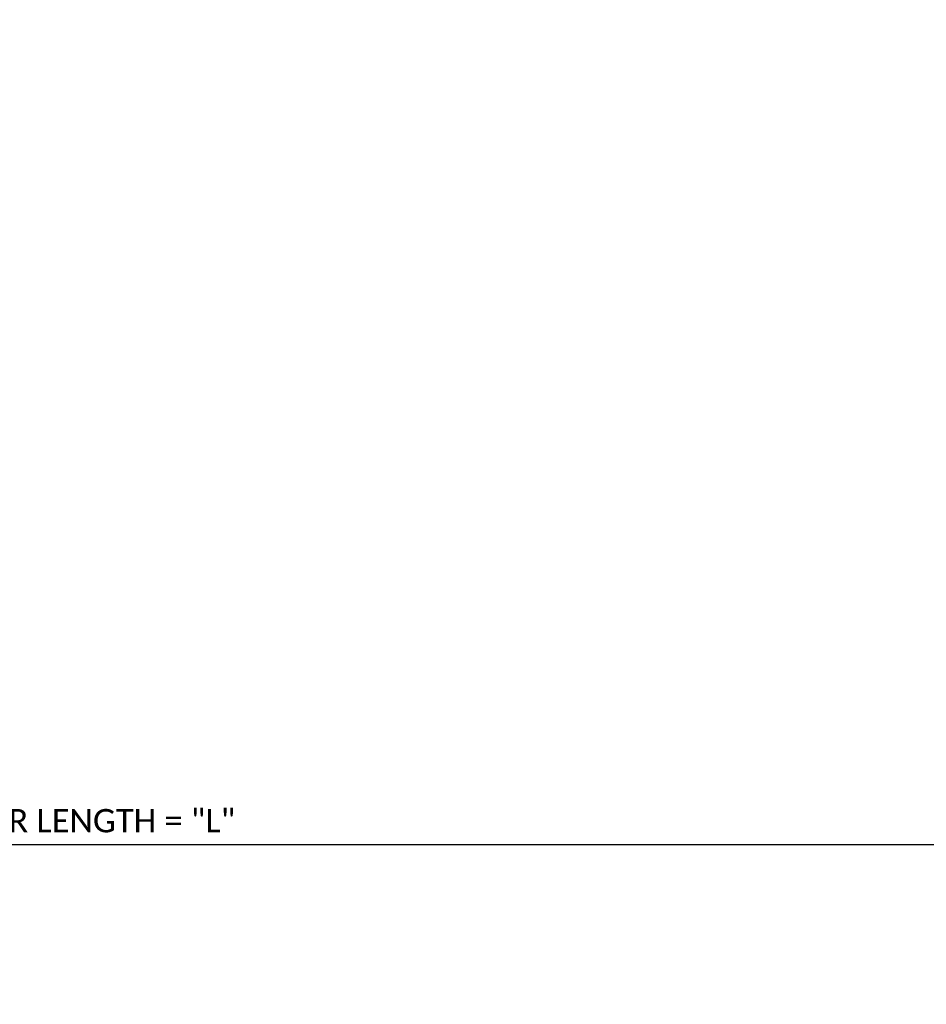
# Model space of a CAD drawing. Extents: x 23 to 884, y 6 to 258.
# Tile 6 of 12: x 131 to 189, y 157 to 221. Entities that reach past the tile are written whole.
import ezdxf
from ezdxf import colors
from ezdxf.entities.mleader import LeaderData, LeaderLine
from ezdxf.enums import TextEntityAlignment as Align
from ezdxf.math import Vec2, Vec3

# ---------------------------------------------------------------- set-up
doc = ezdxf.new("R2010")
doc.units = 0
doc.header["$MEASUREMENT"] = 0
doc.linetypes.add('Wisdot7', pattern=[0.2875, 0.125, -0.05, 0.0625, -0.05])
doc.layers.add('B_ANNO_DIM', color=7, linetype='Continuous', lineweight=18)
doc.layers.add('B_ANNO_TEXT', color=7, linetype='Continuous', lineweight=18)
doc.styles.add('Annotative', font='calibri.ttf', dxfattribs={"height": 0.0625})
doc.styles.get("Standard").update_dxf_attribs({"font": 'calibri.ttf'})
doc.dimstyles.get("Standard").update_dxf_attribs({"dimtxt": 0.0625, "dimasz": 0.0625, "dimexe": 0.03125, "dimexo": 0.03125, "dimgap": 0.03125, "dimtad": 1, "dimdec": 3, "dimzin": 3, "dimdsep": 46, "dimlunit": 4, "dimtxsty": 'Standard', "dimblk": 'OPEN30', "dimcen": 0.03125, "dimaunit": 1, "dimadec": 0, "dimazin": 3, "dimtfac": 0.75, "dimtdec": 3, "dimtofl": 0, "dimtmove": 0, "dimatfit": 3, "dimldrblk": 'OPEN30', "dimfxl": 1, "dimtfill": 1, "dimfrac": 1, "dimtolj": 1, "dimtzin": 0, "dimarcsym": 0})

# ---------------------------------------------------------------- blocks, each defined once
blk = doc.blocks.new('_Open30')
at = {"color": 0, "linetype": 'ByBlock', "lineweight": -2}
for p, q in [((-1, 0.268), (0, 0)), ((0, 0), (-1, -0.268)), ((0, 0), (-1, 0))]:
    blk.add_line(p, q, dxfattribs=at)
blk = doc.blocks.new('*D17')
at = {"layer": 'B_ANNO_DIM', "color": 0, "lineweight": -2, "transparency": 16777216}
for p, q in [((46.718, 183.763), (46.718, 167.005)), ((221.996, 184.133), (221.996, 167.005)), ((48.218, 167.755), (220.496, 167.755))]:
    blk.add_line(p, q, dxfattribs=at)
at = {"layer": 'Defpoints', "color": 0, "transparency": 16777216}
for p in [(46.718, 184.513), (221.996, 184.883), (221.996, 167.755)]:
    blk.add_point(p, dxfattribs=at)
at = {"layer": 'B_ANNO_DIM', "color": 0, "lineweight": -2, "transparency": 16777216, "xscale": 1.5, "yscale": 1.5, "zscale": 1.5, "rotation": 180}
blk.add_blockref('_Open30', (46.718, 167.755), dxfattribs=at)
at = {"layer": 'B_ANNO_DIM', "color": 0, "lineweight": -2, "transparency": 16777216, "xscale": 1.5, "yscale": 1.5, "zscale": 1.5}
blk.add_blockref('_Open30', (221.996, 167.755), dxfattribs=at)
at = {"layer": 'B_ANNO_DIM', "color": 0, "transparency": 16777216, "insert": (134.357, 169.273), "char_height": 1.5, "attachment_point": 5, "bg_fill": 3, "box_fill_scale": 1.25, "bg_fill_color": 256, "bg_fill_true_color": 13158600, "bg_fill_transparency": 0}
blk.add_mtext('\\A1;GIRDER LENGTH = "L"', dxfattribs=at)
blk = doc.blocks.new('*U123')
at = {"layer": 'B_ANNO_DIM', "style": 'Annotative'}
blk.add_attdef('BDIM', text='', height=1.5, dxfattribs=at).set_placement((42.5774, -134.6768), align=Align.CENTER)
at = {"layer": 'B_ANNO_DIM'}
ml = blk.add_multileader_mtext('Standard', dxfattribs=at)
ml.set_content('BEVELED ANCHOR PLATE, SEE "BEARING DETAILS" SHT.', color=256)
ml.set_leader_properties(color=256, linetype='ByLayer', lineweight=-1)
ml.set_arrow_properties(name='OPEN30')
ml.build(insert=Vec2(0, 0))
ml.multileader.update_dxf_attribs({"dogleg_length": 0.0625, "arrow_head_size": 1.5, "scale": 24})
ctx = ml.context
ctx.base_point, ctx.scale, ctx.char_height, ctx.arrow_head_size, ctx.landing_gap_size, ctx.plane_origin = Vec3(52.8314, -138.8474), 24, 1.5, 1.5, 0.75, Vec3(46.7095, -129.2675)
notes = []
notes.append((ctx, [(0, (1, 1, 0), (51.3314, -138.8474), (1, 0), 1.5, [(0, [(46.7095, -129.2675)], 0, [])])]))
ctx.mtext.insert, ctx.mtext.width, ctx.mtext.flow_direction = Vec3(53.5814, -138.0865), 27.770572, 5
for ctx, leaders in notes:
    for number, flags, end, landing, length, lines in leaders:
        leader = LeaderData()
        leader.index, (leader.has_last_leader_line, leader.has_dogleg_vector, leader.attachment_direction) = number, flags
        leader.last_leader_point, leader.dogleg_vector, leader.dogleg_length = Vec3(end), Vec3(landing), length
        for number, points, colour, breaks in lines:
            line = LeaderLine()
            line.index, line.vertices, line.color, line.breaks = number, Vec3.list(points), colors.encode_raw_color(colour), breaks
            leader.lines.append(line)
        ctx.leaders.append(leader)
blk = doc.blocks.new('INS_G28_BASE')
at = {"layer": 'B_ANNO_TEXT'}
for tag, p in [('SP', (147.202, 238.4199)), ('BN', (178.9481, 158.8115)), ('ML', (212.0096, 158.7097)), ('SN', (83.1221, 134.9383)), ('PF', (93.1929, 134.9796)), ('AH1', (348.4352, 56.8925))]:
    blk.add_attdef(tag, p, '', height=1.5, dxfattribs=at)
blk.add_attdef('ET', (311.0327, 119.6896), '', height=1.5, rotation=90, dxfattribs=at)
at = {"layer": 'B_ANNO_DIM'}
dim = blk.add_linear_dim(base=(221.9958, 167.7553), p1=(46.7176, 184.5131), p2=(221.9958, 184.8833), text='GIRDER LENGTH = "L"', dimstyle='Standard', override={"dimscale": 24}, dxfattribs=at)
dim.commit()
dim.dimension.update_dxf_attribs({"geometry": '*D17', "text_midpoint": (134.3567, 169.2726)})

msp = doc.modelspace()

# ---------------------------------------------------------------- block references
at = {"linetype": 'Wisdot7'}
msp.add_blockref('*U123', (7.154, 313.151), dxfattribs=at)

# ---------------------------------------------------------------- next in the draw order: block references
msp.add_blockref('INS_G28_BASE', (0, 0))

doc.saveas('drawing.dxf')
